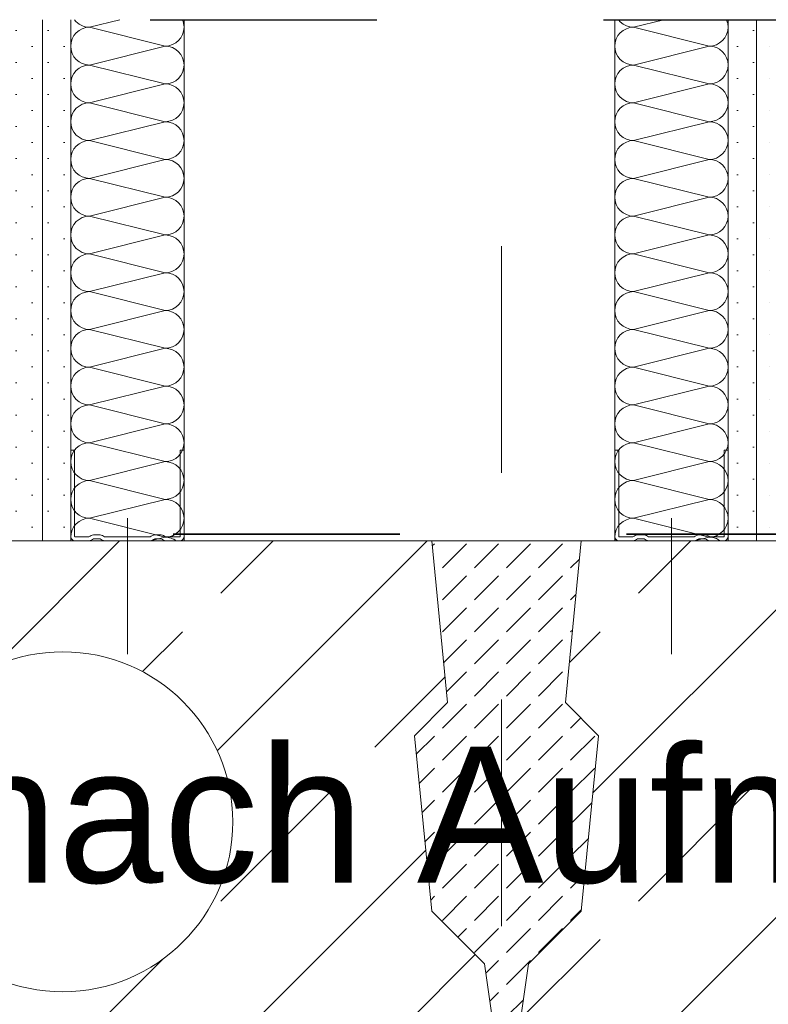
# Model space of a CAD drawing. Header units: metres. Extents: x 39.6 to 62.6, y -3.3 to 8.
# Tile 27 of 48: x 44.372 to 44.703, y 4.471 to 4.905. Entities that reach past the tile are written whole.
import ezdxf

# ---------------------------------------------------------------- set-up
doc = ezdxf.new("R2010")
doc.units = ezdxf.units.M
doc.header["$MEASUREMENT"] = 0
for name, pattern in [('Achse', [0.08, 0.04, -0.02, 0, -0.02]), ('Schnittlinie', [0.12, 0.06, -0.03, 0, -0.03]), ('Strichlinie eng', [0.046, 0.03, -0.016])]:
    doc.linetypes.add(name, pattern=pattern)
for name, color, linetype in [('152 - Bemaßung_ Beschriftung.Ausbau', 7, 'Continuous'), ('301 - Elemente.Linie', 7, 'Continuous'), ('302 - Elemente.Schraffur', 7, 'Continuous'), ('603 - Struktur.Bodenplatte_ Decke Roh', 7, 'Continuous'), ('660 - Unterkonstruktion.Trockenbau', 7, 'Continuous'), ('Neubau_606 - Struktur.Wand Innen Ausbau', 7, 'Continuous'), ('Neubau_660 - Unterkonstruktion.Trockenbau', 7, 'Continuous'), ('Neubau_802 - HKLSE.Sanitär', 7, 'Continuous')]:
    doc.layers.add(name, color=color, linetype=linetype)
doc.styles.add('ERSTELLTER_STIL_1', font='txt')
pattern_1 = [(45, (0, 0), (-0.0070710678, 0.0070710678), [0, -0.01])]

# ---------------------------------------------------------------- blocks, each defined once
blk = doc.blocks.new('*X27')
at = {"layer": 'Neubau_606 - Struktur.Wand Innen Ausbau', "color": 1, "linetype": 'Continuous', "lineweight": 5}
for p, q in [((44.6367, 4.905), (44.63743, 4.90411)), ((44.63743, 4.90411), (44.63869, 4.90307)), ((44.63869, 4.90307), (44.64013, 4.9023)), ((44.64013, 4.90103), (44.63869, 4.90026)), ((44.64013, 4.9023), (44.64169, 4.90183)), ((44.64169, 4.90151), (44.64013, 4.90103)), ((44.64169, 4.90183), (44.64332, 4.90167)), ((44.64332, 4.90167), (44.64169, 4.90151)), ((44.65665, 4.905), (44.64332, 4.90167)), ((44.67665, 4.89333), (44.64332, 4.90167)), ((44.68435, 4.90486), (44.68428, 4.905)), ((44.68483, 4.90329), (44.68435, 4.90486)), ((44.68499, 4.90167), (44.68483, 4.90329)), ((44.68483, 4.90004), (44.68499, 4.90167)), ((44.63562, 4.89652), (44.63515, 4.89496)), ((44.63639, 4.89796), (44.63562, 4.89652)), ((44.63743, 4.89923), (44.63639, 4.89796)), ((44.63869, 4.90026), (44.63743, 4.89923)), ((44.68255, 4.89578), (44.68358, 4.89704)), ((44.68358, 4.89704), (44.68435, 4.89848)), ((44.68435, 4.89848), (44.68483, 4.90004)), ((44.63515, 4.89496), (44.63499, 4.89333)), ((44.63499, 4.89333), (44.63515, 4.89171)), ((44.67665, 4.89333), (44.64332, 4.885)), ((44.67665, 4.89333), (44.67828, 4.89349)), ((44.67828, 4.89317), (44.67665, 4.89333)), ((44.67828, 4.89349), (44.67984, 4.89397)), ((44.67984, 4.8927), (44.67828, 4.89317)), ((44.67984, 4.89397), (44.68128, 4.89474)), ((44.68128, 4.89193), (44.67984, 4.8927)), ((44.68128, 4.89474), (44.68255, 4.89578)), ((44.63515, 4.89171), (44.63562, 4.89015)), ((44.63562, 4.89015), (44.63639, 4.88871)), ((44.63639, 4.88871), (44.63743, 4.88744)), ((44.68255, 4.89089), (44.68128, 4.89193)), ((44.68358, 4.88963), (44.68255, 4.89089)), ((44.68435, 4.88819), (44.68358, 4.88963)), ((44.68483, 4.88663), (44.68435, 4.88819)), ((44.63743, 4.88744), (44.63869, 4.88641)), ((44.63869, 4.8836), (44.63743, 4.88256)), ((44.63869, 4.88641), (44.64013, 4.88564)), ((44.64013, 4.88437), (44.63869, 4.8836)), ((44.64013, 4.88564), (44.64169, 4.88516)), ((44.64169, 4.88484), (44.64013, 4.88437)), ((44.64169, 4.88516), (44.64332, 4.885)), ((44.64332, 4.885), (44.64169, 4.88484)), ((44.67665, 4.87667), (44.64332, 4.885)), ((44.68435, 4.88181), (44.68483, 4.88338)), ((44.68499, 4.885), (44.68483, 4.88663)), ((44.68483, 4.88338), (44.68499, 4.885)), ((44.63562, 4.87986), (44.63515, 4.87829)), ((44.63639, 4.8813), (44.63562, 4.87986)), ((44.63743, 4.88256), (44.63639, 4.8813)), ((44.68128, 4.87807), (44.68255, 4.87911)), ((44.68255, 4.87911), (44.68358, 4.88037)), ((44.68358, 4.88037), (44.68435, 4.88181)), ((44.63515, 4.87829), (44.63499, 4.87667)), ((44.63499, 4.87667), (44.63515, 4.87504)), ((44.63515, 4.87504), (44.63562, 4.87348)), ((44.67665, 4.87667), (44.64332, 4.86833)), ((44.67665, 4.87667), (44.67828, 4.87683)), ((44.67828, 4.87651), (44.67665, 4.87667)), ((44.67828, 4.87683), (44.67984, 4.8773)), ((44.67984, 4.87603), (44.67828, 4.87651)), ((44.67984, 4.8773), (44.68128, 4.87807)), ((44.68128, 4.87526), (44.67984, 4.87603)), ((44.68255, 4.87423), (44.68128, 4.87526)), ((44.63562, 4.87348), (44.63639, 4.87204)), ((44.63639, 4.87204), (44.63743, 4.87078)), ((44.63743, 4.87078), (44.63869, 4.86974)), ((44.68358, 4.87296), (44.68255, 4.87423)), ((44.68435, 4.87152), (44.68358, 4.87296)), ((44.68483, 4.86996), (44.68435, 4.87152)), ((44.63869, 4.86693), (44.63743, 4.86589)), ((44.63869, 4.86974), (44.64013, 4.86897)), ((44.64013, 4.8677), (44.63869, 4.86693)), ((44.64013, 4.86897), (44.64169, 4.86849)), ((44.64169, 4.86817), (44.64013, 4.8677)), ((44.64169, 4.86849), (44.64332, 4.86833)), ((44.64332, 4.86833), (44.64169, 4.86817)), ((44.67665, 4.86), (44.64332, 4.86833)), ((44.68435, 4.86515), (44.68483, 4.86671)), ((44.68499, 4.86833), (44.68483, 4.86996)), ((44.68483, 4.86671), (44.68499, 4.86833)), ((44.63515, 4.86163), (44.63499, 4.86)), ((44.63562, 4.86319), (44.63515, 4.86163)), ((44.63639, 4.86463), (44.63562, 4.86319)), ((44.63743, 4.86589), (44.63639, 4.86463)), ((44.68128, 4.86141), (44.68255, 4.86244)), ((44.68255, 4.86244), (44.68358, 4.86371)), ((44.68358, 4.86371), (44.68435, 4.86515)), ((44.63499, 4.86), (44.63515, 4.85838)), ((44.63515, 4.85838), (44.63562, 4.85681)), ((44.67665, 4.86), (44.64332, 4.85167)), ((44.67665, 4.86), (44.67828, 4.86016)), ((44.67828, 4.85984), (44.67665, 4.86)), ((44.67828, 4.86016), (44.67984, 4.86064)), ((44.67984, 4.85937), (44.67828, 4.85984)), ((44.67984, 4.86064), (44.68128, 4.86141)), ((44.68128, 4.8586), (44.67984, 4.85937)), ((44.68255, 4.85756), (44.68128, 4.8586)), ((44.68358, 4.8563), (44.68255, 4.85756)), ((44.63562, 4.85681), (44.63639, 4.85537)), ((44.63639, 4.85537), (44.63743, 4.85411)), ((44.63743, 4.85411), (44.63869, 4.85307)), ((44.63869, 4.85307), (44.64013, 4.8523)), ((44.68435, 4.85486), (44.68358, 4.8563)), ((44.68483, 4.85329), (44.68435, 4.85486)), ((44.68499, 4.85167), (44.68483, 4.85329)), ((44.63743, 4.84923), (44.63639, 4.84796)), ((44.63869, 4.85026), (44.63743, 4.84923)), ((44.64013, 4.85103), (44.63869, 4.85026)), ((44.64013, 4.8523), (44.64169, 4.85183)), ((44.64169, 4.85151), (44.64013, 4.85103)), ((44.64169, 4.85183), (44.64332, 4.85167)), ((44.64332, 4.85167), (44.64169, 4.85151)), ((44.67665, 4.84333), (44.64332, 4.85167)), ((44.68435, 4.84848), (44.68483, 4.85004)), ((44.68483, 4.85004), (44.68499, 4.85167)), ((44.63515, 4.84496), (44.63499, 4.84333)), ((44.63562, 4.84652), (44.63515, 4.84496)), ((44.63639, 4.84796), (44.63562, 4.84652)), ((44.67984, 4.84397), (44.68128, 4.84474)), ((44.68128, 4.84474), (44.68255, 4.84578)), ((44.68255, 4.84578), (44.68358, 4.84704)), ((44.68358, 4.84704), (44.68435, 4.84848)), ((44.63499, 4.84333), (44.63515, 4.84171)), ((44.63515, 4.84171), (44.63562, 4.84015)), ((44.63562, 4.84015), (44.63639, 4.83871)), ((44.67665, 4.84333), (44.64332, 4.835)), ((44.67665, 4.84333), (44.67828, 4.84349)), ((44.67828, 4.84317), (44.67665, 4.84333)), ((44.67828, 4.84349), (44.67984, 4.84397)), ((44.67984, 4.8427), (44.67828, 4.84317)), ((44.68128, 4.84193), (44.67984, 4.8427)), ((44.68255, 4.84089), (44.68128, 4.84193)), ((44.68358, 4.83963), (44.68255, 4.84089)), ((44.63639, 4.83871), (44.63743, 4.83744)), ((44.63743, 4.83744), (44.63869, 4.83641)), ((44.63869, 4.83641), (44.64013, 4.83564)), ((44.64013, 4.83564), (44.64169, 4.83516)), ((44.68435, 4.83819), (44.68358, 4.83963)), ((44.68483, 4.83663), (44.68435, 4.83819)), ((44.68499, 4.835), (44.68483, 4.83663)), ((44.63639, 4.8313), (44.63562, 4.82986)), ((44.63743, 4.83256), (44.63639, 4.8313)), ((44.63869, 4.8336), (44.63743, 4.83256)), ((44.64013, 4.83437), (44.63869, 4.8336)), ((44.64169, 4.83484), (44.64013, 4.83437)), ((44.64169, 4.83516), (44.64332, 4.835)), ((44.64332, 4.835), (44.64169, 4.83484)), ((44.67665, 4.82667), (44.64332, 4.835)), ((44.68358, 4.83037), (44.68435, 4.83181)), ((44.68435, 4.83181), (44.68483, 4.83338)), ((44.68483, 4.83338), (44.68499, 4.835)), ((44.63515, 4.82829), (44.63499, 4.82667)), ((44.63562, 4.82986), (44.63515, 4.82829)), ((44.67665, 4.82667), (44.67828, 4.82683)), ((44.67828, 4.82683), (44.67984, 4.8273)), ((44.67984, 4.8273), (44.68128, 4.82807)), ((44.68128, 4.82807), (44.68255, 4.82911)), ((44.68255, 4.82911), (44.68358, 4.83037)), ((44.63499, 4.82667), (44.63515, 4.82504)), ((44.63515, 4.82504), (44.63562, 4.82348)), ((44.63562, 4.82348), (44.63639, 4.82204)), ((44.67665, 4.82667), (44.64332, 4.81833)), ((44.67828, 4.82651), (44.67665, 4.82667)), ((44.67984, 4.82603), (44.67828, 4.82651)), ((44.68128, 4.82526), (44.67984, 4.82603)), ((44.68255, 4.82423), (44.68128, 4.82526)), ((44.68358, 4.82296), (44.68255, 4.82423)), ((44.68435, 4.82152), (44.68358, 4.82296)), ((44.63639, 4.82204), (44.63743, 4.82078)), ((44.63743, 4.82078), (44.63869, 4.81974)), ((44.63869, 4.81974), (44.64013, 4.81897)), ((44.64013, 4.81897), (44.64169, 4.81849)), ((44.64169, 4.81817), (44.64013, 4.8177)), ((44.64169, 4.81849), (44.64332, 4.81833)), ((44.64332, 4.81833), (44.64169, 4.81817)), ((44.67665, 4.81), (44.64332, 4.81833)), ((44.68483, 4.81996), (44.68435, 4.82152)), ((44.68499, 4.81833), (44.68483, 4.81996)), ((44.68483, 4.81671), (44.68499, 4.81833)), ((44.63639, 4.81463), (44.63562, 4.81319)), ((44.63743, 4.81589), (44.63639, 4.81463)), ((44.63869, 4.81693), (44.63743, 4.81589)), ((44.64013, 4.8177), (44.63869, 4.81693)), ((44.68358, 4.81371), (44.68435, 4.81515)), ((44.68435, 4.81515), (44.68483, 4.81671)), ((44.63515, 4.81163), (44.63499, 4.81)), ((44.63499, 4.81), (44.63515, 4.80838)), ((44.63562, 4.81319), (44.63515, 4.81163)), ((44.67665, 4.81), (44.64332, 4.80167)), ((44.67665, 4.81), (44.67828, 4.81016)), ((44.67828, 4.80984), (44.67665, 4.81)), ((44.67828, 4.81016), (44.67984, 4.81064)), ((44.67984, 4.80937), (44.67828, 4.80984)), ((44.67984, 4.81064), (44.68128, 4.81141)), ((44.68128, 4.81141), (44.68255, 4.81244)), ((44.68255, 4.81244), (44.68358, 4.81371)), ((44.63515, 4.80838), (44.63562, 4.80681)), ((44.63562, 4.80681), (44.63639, 4.80537)), ((44.63639, 4.80537), (44.63743, 4.80411)), ((44.68128, 4.8086), (44.67984, 4.80937)), ((44.68255, 4.80756), (44.68128, 4.8086)), ((44.68358, 4.8063), (44.68255, 4.80756)), ((44.68435, 4.80486), (44.68358, 4.8063)), ((44.63743, 4.80411), (44.63869, 4.80307)), ((44.63869, 4.80307), (44.64013, 4.8023)), ((44.64013, 4.80103), (44.63869, 4.80026)), ((44.64013, 4.8023), (44.64169, 4.80183)), ((44.64169, 4.80151), (44.64013, 4.80103)), ((44.64169, 4.80183), (44.64332, 4.80167)), ((44.64332, 4.80167), (44.64169, 4.80151)), ((44.67665, 4.79333), (44.64332, 4.80167)), ((44.68483, 4.80329), (44.68435, 4.80486)), ((44.68499, 4.80167), (44.68483, 4.80329)), ((44.68483, 4.80004), (44.68499, 4.80167)), ((44.63562, 4.79652), (44.63515, 4.79496)), ((44.63639, 4.79796), (44.63562, 4.79652)), ((44.63743, 4.79923), (44.63639, 4.79796)), ((44.63869, 4.80026), (44.63743, 4.79923)), ((44.68255, 4.79578), (44.68358, 4.79704)), ((44.68358, 4.79704), (44.68435, 4.79848)), ((44.68435, 4.79848), (44.68483, 4.80004)), ((44.63515, 4.79496), (44.63499, 4.79333)), ((44.63499, 4.79333), (44.63515, 4.79171)), ((44.67665, 4.79333), (44.64332, 4.785)), ((44.67665, 4.79333), (44.67828, 4.79349)), ((44.67828, 4.79317), (44.67665, 4.79333)), ((44.67828, 4.79349), (44.67984, 4.79397)), ((44.67984, 4.7927), (44.67828, 4.79317)), ((44.67984, 4.79397), (44.68128, 4.79474)), ((44.68128, 4.79193), (44.67984, 4.7927)), ((44.68128, 4.79474), (44.68255, 4.79578)), ((44.63515, 4.79171), (44.63562, 4.79015)), ((44.63562, 4.79015), (44.63639, 4.78871)), ((44.63639, 4.78871), (44.63743, 4.78744)), ((44.68255, 4.79089), (44.68128, 4.79193)), ((44.68358, 4.78963), (44.68255, 4.79089)), ((44.68435, 4.78819), (44.68358, 4.78963)), ((44.68483, 4.78663), (44.68435, 4.78819)), ((44.63743, 4.78744), (44.63869, 4.78641)), ((44.63869, 4.7836), (44.63743, 4.78256)), ((44.63869, 4.78641), (44.64013, 4.78564)), ((44.64013, 4.78437), (44.63869, 4.7836)), ((44.64013, 4.78564), (44.64169, 4.78516)), ((44.64169, 4.78484), (44.64013, 4.78437)), ((44.64169, 4.78516), (44.64332, 4.785)), ((44.64332, 4.785), (44.64169, 4.78484)), ((44.67665, 4.77667), (44.64332, 4.785)), ((44.68435, 4.78181), (44.68483, 4.78338)), ((44.68499, 4.785), (44.68483, 4.78663)), ((44.68483, 4.78338), (44.68499, 4.785)), ((44.63562, 4.77986), (44.63515, 4.77829)), ((44.63639, 4.7813), (44.63562, 4.77986)), ((44.63743, 4.78256), (44.63639, 4.7813)), ((44.68128, 4.77807), (44.68255, 4.77911)), ((44.68255, 4.77911), (44.68358, 4.78037)), ((44.68358, 4.78037), (44.68435, 4.78181)), ((44.63515, 4.77829), (44.63499, 4.77667)), ((44.63499, 4.77667), (44.63515, 4.77504)), ((44.63515, 4.77504), (44.63562, 4.77348)), ((44.67665, 4.77667), (44.64332, 4.76833)), ((44.67665, 4.77667), (44.67828, 4.77683)), ((44.67828, 4.77651), (44.67665, 4.77667)), ((44.67828, 4.77683), (44.67984, 4.7773)), ((44.67984, 4.77603), (44.67828, 4.77651)), ((44.67984, 4.7773), (44.68128, 4.77807)), ((44.68128, 4.77526), (44.67984, 4.77603)), ((44.68255, 4.77423), (44.68128, 4.77526)), ((44.63562, 4.77348), (44.63639, 4.77204)), ((44.63639, 4.77204), (44.63743, 4.77078)), ((44.63743, 4.77078), (44.63869, 4.76974)), ((44.68358, 4.77296), (44.68255, 4.77423)), ((44.68435, 4.77152), (44.68358, 4.77296)), ((44.68483, 4.76996), (44.68435, 4.77152)), ((44.63869, 4.76693), (44.63743, 4.76589)), ((44.63869, 4.76974), (44.64013, 4.76897)), ((44.64013, 4.7677), (44.63869, 4.76693)), ((44.64013, 4.76897), (44.64169, 4.76849)), ((44.64169, 4.76817), (44.64013, 4.7677)), ((44.64169, 4.76849), (44.64332, 4.76833)), ((44.64332, 4.76833), (44.64169, 4.76817)), ((44.67665, 4.76), (44.64332, 4.76833)), ((44.68435, 4.76515), (44.68483, 4.76671)), ((44.68499, 4.76833), (44.68483, 4.76996)), ((44.68483, 4.76671), (44.68499, 4.76833)), ((44.63562, 4.76319), (44.63515, 4.76163)), ((44.63639, 4.76463), (44.63562, 4.76319)), ((44.63743, 4.76589), (44.63639, 4.76463)), ((44.68128, 4.76141), (44.68255, 4.76244)), ((44.68255, 4.76244), (44.68358, 4.76371)), ((44.68358, 4.76371), (44.68435, 4.76515)), ((44.63515, 4.76163), (44.63499, 4.76)), ((44.63499, 4.76), (44.63515, 4.75838)), ((44.63515, 4.75838), (44.63562, 4.75681)), ((44.67665, 4.76), (44.64332, 4.75167)), ((44.67665, 4.76), (44.67828, 4.76016)), ((44.67828, 4.75984), (44.67665, 4.76)), ((44.67828, 4.76016), (44.67984, 4.76064)), ((44.67984, 4.75937), (44.67828, 4.75984)), ((44.67984, 4.76064), (44.68128, 4.76141)), ((44.68128, 4.7586), (44.67984, 4.75937)), ((44.68255, 4.75756), (44.68128, 4.7586)), ((44.68358, 4.7563), (44.68255, 4.75756)), ((44.63562, 4.75681), (44.63639, 4.75537)), ((44.63639, 4.75537), (44.63743, 4.75411)), ((44.63743, 4.75411), (44.63869, 4.75307)), ((44.63869, 4.75307), (44.64013, 4.7523)), ((44.68435, 4.75486), (44.68358, 4.7563)), ((44.68483, 4.75329), (44.68435, 4.75486)), ((44.68499, 4.75167), (44.68483, 4.75329)), ((44.63743, 4.74923), (44.63639, 4.74796)), ((44.63869, 4.75026), (44.63743, 4.74923)), ((44.64013, 4.75103), (44.63869, 4.75026)), ((44.64013, 4.7523), (44.64169, 4.75183)), ((44.64169, 4.75151), (44.64013, 4.75103)), ((44.64169, 4.75183), (44.64332, 4.75167)), ((44.64332, 4.75167), (44.64169, 4.75151)), ((44.67665, 4.74333), (44.64332, 4.75167)), ((44.68435, 4.74848), (44.68483, 4.75004)), ((44.68483, 4.75004), (44.68499, 4.75167)), ((44.63515, 4.74496), (44.63499, 4.74333)), ((44.63562, 4.74652), (44.63515, 4.74496)), ((44.63639, 4.74796), (44.63562, 4.74652)), ((44.67984, 4.74397), (44.68128, 4.74474)), ((44.68128, 4.74474), (44.68255, 4.74578)), ((44.68255, 4.74578), (44.68358, 4.74704)), ((44.68358, 4.74704), (44.68435, 4.74848)), ((44.63499, 4.74333), (44.63515, 4.74171)), ((44.63515, 4.74171), (44.63562, 4.74015)), ((44.63562, 4.74015), (44.63639, 4.73871)), ((44.67665, 4.74333), (44.64332, 4.735)), ((44.67665, 4.74333), (44.67828, 4.74349)), ((44.67828, 4.74317), (44.67665, 4.74333)), ((44.67828, 4.74349), (44.67984, 4.74397)), ((44.67984, 4.7427), (44.67828, 4.74317)), ((44.68128, 4.74193), (44.67984, 4.7427)), ((44.68255, 4.74089), (44.68128, 4.74193)), ((44.68358, 4.73963), (44.68255, 4.74089)), ((44.63639, 4.73871), (44.63743, 4.73744)), ((44.63743, 4.73744), (44.63869, 4.73641)), ((44.63869, 4.73641), (44.64013, 4.73564)), ((44.64013, 4.73564), (44.64169, 4.73516)), ((44.68435, 4.73819), (44.68358, 4.73963)), ((44.68483, 4.73663), (44.68435, 4.73819)), ((44.68499, 4.735), (44.68483, 4.73663)), ((44.63639, 4.7313), (44.63562, 4.72986)), ((44.63743, 4.73256), (44.63639, 4.7313)), ((44.63869, 4.7336), (44.63743, 4.73256)), ((44.64013, 4.73437), (44.63869, 4.7336)), ((44.64169, 4.73484), (44.64013, 4.73437)), ((44.64169, 4.73516), (44.64332, 4.735)), ((44.64332, 4.735), (44.64169, 4.73484)), ((44.67665, 4.72667), (44.64332, 4.735)), ((44.68358, 4.73037), (44.68435, 4.73181)), ((44.68435, 4.73181), (44.68483, 4.73338)), ((44.68483, 4.73338), (44.68499, 4.735)), ((44.63515, 4.72829), (44.63499, 4.72667)), ((44.63562, 4.72986), (44.63515, 4.72829)), ((44.67828, 4.72683), (44.67984, 4.7273)), ((44.67984, 4.7273), (44.68128, 4.72807)), ((44.68128, 4.72807), (44.68255, 4.72911)), ((44.68255, 4.72911), (44.68358, 4.73037)), ((44.63499, 4.72667), (44.63515, 4.72504)), ((44.63515, 4.72504), (44.63562, 4.72348)), ((44.63562, 4.72348), (44.63639, 4.72204)), ((44.67665, 4.72667), (44.64332, 4.71833)), ((44.67665, 4.72667), (44.67828, 4.72683)), ((44.67828, 4.72651), (44.67665, 4.72667)), ((44.67984, 4.72603), (44.67828, 4.72651)), ((44.68128, 4.72526), (44.67984, 4.72603)), ((44.68255, 4.72423), (44.68128, 4.72526)), ((44.68358, 4.72296), (44.68255, 4.72423)), ((44.68435, 4.72152), (44.68358, 4.72296)), ((44.63639, 4.72204), (44.63743, 4.72078)), ((44.63743, 4.72078), (44.63869, 4.71974)), ((44.63869, 4.71974), (44.64013, 4.71897)), ((44.64013, 4.71897), (44.64169, 4.71849)), ((44.64169, 4.71849), (44.64332, 4.71833)), ((44.64332, 4.71833), (44.64169, 4.71817)), ((44.67665, 4.71), (44.64332, 4.71833)), ((44.68483, 4.71996), (44.68435, 4.72152)), ((44.68499, 4.71833), (44.68483, 4.71996)), ((44.68483, 4.71671), (44.68499, 4.71833)), ((44.63639, 4.71463), (44.63562, 4.71319)), ((44.63743, 4.71589), (44.63639, 4.71463)), ((44.63869, 4.71693), (44.63743, 4.71589)), ((44.64013, 4.7177), (44.63869, 4.71693)), ((44.64169, 4.71817), (44.64013, 4.7177)), ((44.68358, 4.7137), (44.68435, 4.71515)), ((44.68435, 4.71515), (44.68483, 4.71671)), ((44.63515, 4.71163), (44.63499, 4.71)), ((44.63499, 4.71), (44.63515, 4.70838)), ((44.63562, 4.71319), (44.63515, 4.71163)), ((44.67665, 4.71), (44.64332, 4.70167)), ((44.67665, 4.71), (44.67828, 4.71016)), ((44.67828, 4.70984), (44.67665, 4.71)), ((44.67828, 4.71016), (44.67984, 4.71064)), ((44.67984, 4.70937), (44.67828, 4.70984)), ((44.67984, 4.71064), (44.68128, 4.71141)), ((44.68128, 4.71141), (44.68255, 4.71244)), ((44.68255, 4.71244), (44.68358, 4.7137)), ((44.63515, 4.70838), (44.63562, 4.70681)), ((44.63562, 4.70681), (44.63639, 4.70537)), ((44.63639, 4.70537), (44.63743, 4.70411)), ((44.68128, 4.7086), (44.67984, 4.70937)), ((44.68255, 4.70756), (44.68128, 4.7086)), ((44.68358, 4.7063), (44.68255, 4.70756)), ((44.68435, 4.70486), (44.68358, 4.7063)), ((44.63743, 4.70411), (44.63869, 4.70307)), ((44.63869, 4.70307), (44.64013, 4.7023)), ((44.64013, 4.70103), (44.63869, 4.70026)), ((44.64013, 4.7023), (44.64169, 4.70183)), ((44.64169, 4.70151), (44.64013, 4.70103)), ((44.64169, 4.70183), (44.64332, 4.70167)), ((44.64332, 4.70167), (44.64169, 4.70151)), ((44.67665, 4.69333), (44.64332, 4.70167)), ((44.68483, 4.70329), (44.68435, 4.70486)), ((44.68499, 4.70167), (44.68483, 4.70329)), ((44.68483, 4.70004), (44.68499, 4.70167)), ((44.63562, 4.69652), (44.63515, 4.69496)), ((44.63639, 4.69796), (44.63562, 4.69652)), ((44.63743, 4.69923), (44.63639, 4.69796)), ((44.63869, 4.70026), (44.63743, 4.69923)), ((44.68255, 4.69578), (44.68358, 4.69704)), ((44.68358, 4.69704), (44.68435, 4.69848)), ((44.68435, 4.69848), (44.68483, 4.70004)), ((44.63515, 4.69496), (44.63499, 4.69333)), ((44.63499, 4.69333), (44.63515, 4.69171)), ((44.67665, 4.69333), (44.64332, 4.685)), ((44.67665, 4.69333), (44.67828, 4.69349)), ((44.67828, 4.69317), (44.67665, 4.69333)), ((44.67828, 4.69349), (44.67984, 4.69397)), ((44.67984, 4.6927), (44.67828, 4.69317)), ((44.67984, 4.69397), (44.68128, 4.69474)), ((44.68128, 4.69193), (44.67984, 4.6927)), ((44.68128, 4.69474), (44.68255, 4.69578)), ((44.63515, 4.69171), (44.63562, 4.69015)), ((44.63562, 4.69015), (44.63639, 4.6887)), ((44.63639, 4.6887), (44.63743, 4.68744)), ((44.68255, 4.69089), (44.68128, 4.69193)), ((44.68358, 4.68963), (44.68255, 4.69089)), ((44.68435, 4.68819), (44.68358, 4.68963)), ((44.68483, 4.68663), (44.68435, 4.68819)), ((44.63743, 4.68744), (44.63869, 4.68641)), ((44.63869, 4.6836), (44.63743, 4.68256)), ((44.63869, 4.68641), (44.64013, 4.68564)), ((44.64013, 4.68437), (44.63869, 4.6836)), ((44.64013, 4.68564), (44.64169, 4.68516)), ((44.64169, 4.68484), (44.64013, 4.68437)), ((44.64169, 4.68516), (44.64332, 4.685)), ((44.64332, 4.685), (44.64169, 4.68484)), ((44.67665, 4.67667), (44.64332, 4.685)), ((44.68499, 4.685), (44.68483, 4.68663)), ((44.68483, 4.68338), (44.68499, 4.685)), ((44.63562, 4.67986), (44.63515, 4.67829)), ((44.63639, 4.6813), (44.63562, 4.67986)), ((44.63743, 4.68256), (44.63639, 4.6813)), ((44.68128, 4.67807), (44.68255, 4.67911)), ((44.68255, 4.67911), (44.68358, 4.68037)), ((44.68358, 4.68037), (44.68435, 4.68181)), ((44.68435, 4.68181), (44.68483, 4.68338)), ((44.63515, 4.67829), (44.63499, 4.67667)), ((44.63499, 4.67667), (44.63515, 4.67504)), ((44.63515, 4.67504), (44.63516, 4.675)), ((44.67665, 4.67667), (44.66998, 4.675)), ((44.67665, 4.67667), (44.67828, 4.67683)), ((44.67828, 4.67651), (44.67665, 4.67667)), ((44.67828, 4.67683), (44.67984, 4.6773)), ((44.67984, 4.67603), (44.67828, 4.67651)), ((44.67984, 4.6773), (44.68128, 4.67807)), ((44.68128, 4.67526), (44.67984, 4.67603)), ((44.6816, 4.675), (44.68128, 4.67526))]:
    blk.add_line(p, q, dxfattribs=at)
blk = doc.blocks.new('*X28')
at = {"layer": 'Neubau_606 - Struktur.Wand Innen Ausbau', "color": 1, "linetype": 'Continuous', "lineweight": 5}
for p, q in [((44.41666, 4.905), (44.40332, 4.90167)), ((44.43665, 4.89333), (44.40332, 4.90167)), ((44.43665, 4.89333), (44.40332, 4.885)), ((44.43665, 4.87667), (44.40332, 4.885)), ((44.43665, 4.87667), (44.40332, 4.86833)), ((44.43665, 4.86), (44.40332, 4.86833)), ((44.43665, 4.86), (44.40332, 4.85167)), ((44.43665, 4.84333), (44.40332, 4.85167)), ((44.43665, 4.84333), (44.40332, 4.835)), ((44.43665, 4.82667), (44.40332, 4.835)), ((44.43665, 4.82667), (44.40332, 4.81833)), ((44.43665, 4.81), (44.40332, 4.81833)), ((44.43665, 4.81), (44.40332, 4.80167)), ((44.43665, 4.79333), (44.40332, 4.80167)), ((44.43665, 4.79333), (44.40332, 4.785)), ((44.43665, 4.77667), (44.40332, 4.785)), ((44.43665, 4.77667), (44.40332, 4.76833)), ((44.43665, 4.76), (44.40332, 4.76833)), ((44.43665, 4.76), (44.40332, 4.75167)), ((44.43665, 4.74333), (44.40332, 4.75167)), ((44.43665, 4.74333), (44.40332, 4.735)), ((44.43665, 4.72667), (44.40332, 4.735)), ((44.43665, 4.72667), (44.40332, 4.71833)), ((44.43665, 4.71), (44.40332, 4.71833)), ((44.43665, 4.71), (44.40332, 4.70167)), ((44.43665, 4.69333), (44.40332, 4.70167)), ((44.43665, 4.69333), (44.40332, 4.685)), ((44.43665, 4.67667), (44.40332, 4.685)), ((44.43665, 4.67667), (44.42999, 4.675))]:
    blk.add_line(p, q, dxfattribs=at)
for centre, start, end in [((44.40332, 4.89333), 90, 180), ((44.40332, 4.91), 216.8592, 270), ((44.43665, 4.90167), 270, 0), ((44.43665, 4.90167), 0, 23.5875), ((44.40332, 4.89333), 180, 270), ((44.43665, 4.885), 0, 90), ((44.40332, 4.87667), 90, 180), ((44.43665, 4.885), 270, 0), ((44.40332, 4.87667), 180, 270), ((44.43665, 4.86833), 0, 90), ((44.40332, 4.86), 90, 180), ((44.43665, 4.86833), 270, 0), ((44.40332, 4.86), 180, 270), ((44.43665, 4.85167), 0, 90), ((44.40332, 4.84333), 90, 180), ((44.43665, 4.85167), 270, 0), ((44.40332, 4.84333), 180, 270), ((44.43665, 4.835), 0, 90), ((44.40332, 4.82667), 90, 180), ((44.43665, 4.835), 270, 0), ((44.40332, 4.82667), 180, 270), ((44.43665, 4.81833), 0, 90), ((44.40332, 4.81), 90, 180), ((44.43665, 4.81833), 270, 0), ((44.40332, 4.81), 180, 270), ((44.43665, 4.80167), 0, 90), ((44.40332, 4.79333), 90, 180), ((44.43665, 4.80167), 270, 0), ((44.40332, 4.79333), 180, 270), ((44.43665, 4.785), 0, 90), ((44.40332, 4.77667), 90, 180), ((44.43665, 4.785), 270, 0), ((44.40332, 4.77667), 180, 270), ((44.43665, 4.76833), 0, 90), ((44.40332, 4.76), 90, 180), ((44.43665, 4.76833), 270, 0), ((44.40332, 4.76), 180, 270), ((44.43665, 4.75167), 0, 90), ((44.40332, 4.74333), 90, 180), ((44.43665, 4.75167), 270, 0), ((44.40332, 4.74333), 180, 270), ((44.43665, 4.735), 0, 90), ((44.40332, 4.72667), 90, 180), ((44.43665, 4.735), 270, 0), ((44.40332, 4.72667), 180, 270), ((44.43665, 4.71833), 0, 90), ((44.40332, 4.71), 90, 180), ((44.43665, 4.71833), 270, 0), ((44.40332, 4.71), 180, 270), ((44.43665, 4.70167), 0, 90), ((44.40332, 4.69333), 90, 180), ((44.43665, 4.70167), 270, 0), ((44.40332, 4.69333), 180, 270), ((44.43665, 4.685), 0, 90), ((44.40332, 4.67667), 90, 180), ((44.43665, 4.685), 270, 0), ((44.43665, 4.66833), 53.1439, 90)]:
    blk.add_arc(centre, 0.00833, start, end, dxfattribs=at)

msp = doc.modelspace()

# ---------------------------------------------------------------- hatches: boundary and pattern name
at = {"layer": '302 - Elemente.Schraffur', "linetype": 'Continuous', "lineweight": 9}
h = msp.add_hatch(dxfattribs=at)
h.set_pattern_fill('Beton__unbewehrt_0001', style=0, pattern_type=2)
h.set_pattern_definition([(45, (44.58725, 4.55), (-0.014142, 0.014142), [0.015, -0.005]), (45, (44.58725, 4.564142), (-0.014142, 0.014142), [0.015, -0.005])])
h.paths.add_polyline_path([(44.6202, 4.51161), (44.62787, 4.58907), (44.61327, 4.60367), (44.6202, 4.675), (44.5543, 4.675), (44.56123, 4.60367), (44.54663, 4.58907), (44.5543, 4.51161), (44.57757, 4.48835), (44.584, 4.44331), (44.57859, 4.425), (44.58, 4.425), (44.59591, 4.425), (44.5905, 4.44331), (44.59693, 4.48835)])
at = {"layer": '603 - Struktur.Bodenplatte_ Decke Roh', "linetype": 'Continuous', "lineweight": 9}
h = msp.add_hatch(dxfattribs=at)
h.set_pattern_fill('Beton__Stahlbeton_0001', style=0, pattern_type=2)
h.set_pattern_definition([(45, (44.2915, 4.55), (-0.067882, 0.067882), []), (45, (44.25756, 4.58394), (-0.067882, 0.067882), [0.072, -0.024])])
h.paths.add_polyline_path([(44.0287, 4.675), (44.02177, 4.60367), (44.03637, 4.58907), (44.0287, 4.51161), (44.00543, 4.48835), (43.999, 4.44331), (44.00441, 4.425), (44.57859, 4.425), (44.584, 4.44331), (44.57757, 4.48835), (44.5543, 4.51161), (44.54663, 4.58907), (44.56123, 4.60367), (44.5543, 4.675)])
h.paths.add_polyline_path([(44.1165, 4.55109, 1), (44.2665, 4.55109, 1)], flags=0)
h.paths.add_polyline_path([(44.3165, 4.55109, 1), (44.4665, 4.55109, 1)], flags=0)
h = msp.add_hatch(dxfattribs=at)
h.set_pattern_fill('Beton__Stahlbeton_0001', style=0, pattern_type=2)
h.set_pattern_definition([(45, (44.883, 4.55), (-0.067882, 0.067882), []), (45, (44.84906, 4.58394), (-0.067882, 0.067882), [0.072, -0.024])])
h.paths.add_polyline_path([(44.6202, 4.675), (44.61327, 4.60367), (44.62787, 4.58907), (44.6202, 4.51161), (44.59693, 4.48835), (44.5905, 4.44331), (44.59591, 4.425), (45.17009, 4.425), (45.1755, 4.44331), (45.16907, 4.48835), (45.1458, 4.51161), (45.13813, 4.58907), (45.15273, 4.60367), (45.1458, 4.675)])
h.paths.add_polyline_path([(44.708, 4.55109, 1), (44.858, 4.55109, 1)], flags=0)
h.paths.add_polyline_path([(44.908, 4.55109, 1), (45.058, 4.55109, 1)], flags=0)
at = {"layer": 'Neubau_606 - Struktur.Wand Innen Ausbau', "linetype": 'Continuous', "lineweight": 5}
h = msp.add_hatch(dxfattribs=at)
h.set_pattern_fill('Gips_0001', style=0, pattern_type=2)
h.set_pattern_definition(pattern_1)
h.paths.add_polyline_path([(44.36999, 4.675), (44.38249, 4.675), (44.38249, 4.905), (44.36999, 4.905)])
h = msp.add_hatch(dxfattribs=at)
h.set_pattern_fill('Gips_0001', style=0, pattern_type=2)
h.set_pattern_definition(pattern_1)
h.paths.add_polyline_path([(44.38249, 4.675), (44.39499, 4.675), (44.39499, 4.905), (44.38249, 4.905)])
h = msp.add_hatch(dxfattribs=at)
h.set_pattern_fill('Gips_0001', style=0, pattern_type=2)
h.set_pattern_definition(pattern_1)
h.paths.add_polyline_path([(44.68499, 4.675), (44.69749, 4.675), (44.69749, 4.905), (44.68499, 4.905)])
h = msp.add_hatch(dxfattribs=at)
h.set_pattern_fill('Gips_0001', style=0, pattern_type=2)
h.set_pattern_definition(pattern_1)
h.paths.add_polyline_path([(44.69749, 4.675), (44.70999, 4.675), (44.70999, 4.905), (44.69749, 4.905)])

# ---------------------------------------------------------------- linework, layer by layer
at = {"layer": '301 - Elemente.Linie', "color": 7, "linetype": 'Schnittlinie', "lineweight": 25}
msp.add_line((39.62999, 4.905), (47.62999, 4.905), dxfattribs=at)
at = {"layer": '301 - Elemente.Linie', "color": 7, "linetype": 'Achse', "lineweight": 18}
msp.add_line((44.585, 4.805), (44.585, 4.365), dxfattribs=at)
at = {"layer": '301 - Elemente.Linie', "color": 92, "linetype": 'Strichlinie eng', "lineweight": 35, "true_color": 0x00be00, "flags": 128}
msp.add_lwpolyline([(40.165, 4.80285), (40.165, 4.678), (47.26762, 4.678), (47.26762, 4.80285)], dxfattribs=at)
at = {"layer": '302 - Elemente.Schraffur', "color": 7, "linetype": 'Continuous', "lineweight": 13, "flags": 128}
msp.add_lwpolyline([(44.6202, 4.51161), (44.62787, 4.58907), (44.61327, 4.60367), (44.6202, 4.675), (44.5543, 4.675), (44.56123, 4.60367), (44.54663, 4.58907), (44.5543, 4.51161), (44.57757, 4.48835), (44.584, 4.44331), (44.57859, 4.425), (44.58, 4.425), (44.59591, 4.425), (44.5905, 4.44331), (44.59693, 4.48835)], close=True, dxfattribs=at)
at = {"layer": '603 - Struktur.Bodenplatte_ Decke Roh', "color": 7, "linetype": 'Continuous', "lineweight": 13}
msp.add_line((47.62999, 4.675), (39.62999, 4.675), dxfattribs=at)
at = {"layer": '603 - Struktur.Bodenplatte_ Decke Roh', "color": 7, "linetype": 'Continuous', "lineweight": 13, "flags": 128}
for points in [[(44.0287, 4.675), (44.02177, 4.60367), (44.03637, 4.58907), (44.0287, 4.51161), (44.00543, 4.48835), (43.999, 4.44331), (44.00441, 4.425), (44.57859, 4.425), (44.584, 4.44331), (44.57757, 4.48835), (44.5543, 4.51161), (44.54663, 4.58907), (44.56123, 4.60367), (44.5543, 4.675)], [(44.6202, 4.675), (44.61327, 4.60367), (44.62787, 4.58907), (44.6202, 4.51161), (44.59693, 4.48835), (44.5905, 4.44331), (44.59591, 4.425), (45.17009, 4.425), (45.1755, 4.44331), (45.16907, 4.48835), (45.1458, 4.51161), (45.13813, 4.58907), (45.15273, 4.60367), (45.1458, 4.675)]]:
    msp.add_lwpolyline(points, close=True, dxfattribs=at)
msp.add_lwpolyline([(44.3165, 4.55109, 1), (44.4665, 4.55109, 1)], format="xyb", close=True, dxfattribs=at)
at = {"layer": '660 - Unterkonstruktion.Trockenbau', "color": 1, "linetype": 'Continuous', "lineweight": 13}
for p, q in [((44.41999, 4.685), (44.41999, 4.625)), ((44.65999, 4.685), (44.65999, 4.625))]:
    msp.add_line(p, q, dxfattribs=at)
at = {"layer": 'Neubau_606 - Struktur.Wand Innen Ausbau', "color": 1, "linetype": 'Continuous', "lineweight": 5}
for p, q in [((44.38249, 4.905), (44.38249, 4.675)), ((44.44499, 4.905), (44.44499, 4.675)), ((44.63499, 4.905), (44.63499, 4.675)), ((44.69749, 4.905), (44.69749, 4.675))]:
    msp.add_line(p, q, dxfattribs=at)
at = {"layer": 'Neubau_660 - Unterkonstruktion.Trockenbau', "color": 1, "linetype": 'Continuous', "lineweight": 13, "flags": 128}
for points in [[(44.39499, 4.715), (44.39499, 4.677, 0.414214), (44.39699, 4.675), (44.40249, 4.675, 0.156603), (44.40455, 4.67566, -0.156603), (44.4056, 4.676), (44.40737, 4.676, -0.156603), (44.40842, 4.67566, 0.156603), (44.41049, 4.675), (44.42949, 4.675, 0.156603), (44.43155, 4.67566, -0.156603), (44.4326, 4.676), (44.43437, 4.676, -0.156603), (44.43542, 4.67566, 0.156603), (44.43749, 4.675), (44.44299, 4.675, 0.414214), (44.44499, 4.677), (44.44499, 4.715), (44.44324, 4.715), (44.44324, 4.677, -0.414214), (44.44299, 4.67675), (44.43749, 4.67675, -0.156603), (44.43644, 4.67709, 0.156603), (44.43437, 4.67775), (44.4326, 4.67775, 0.156603), (44.43054, 4.67709, -0.156603), (44.42949, 4.67675), (44.41049, 4.67675, -0.156603), (44.40944, 4.67709, 0.156603), (44.40737, 4.67775), (44.4056, 4.67775, 0.156603), (44.40354, 4.67709, -0.156603), (44.40249, 4.67675), (44.39699, 4.67675, -0.414214), (44.39674, 4.677), (44.39674, 4.715)], [(44.63499, 4.715), (44.63499, 4.677, 0.414214), (44.63699, 4.675), (44.64249, 4.675, 0.156603), (44.64455, 4.67566, -0.156603), (44.6456, 4.676), (44.64737, 4.676, -0.156603), (44.64842, 4.67566, 0.156603), (44.65049, 4.675), (44.66949, 4.675, 0.156603), (44.67155, 4.67566, -0.156603), (44.6726, 4.676), (44.67437, 4.676, -0.156603), (44.67542, 4.67566, 0.156603), (44.67749, 4.675), (44.68299, 4.675, 0.414214), (44.68499, 4.677), (44.68499, 4.715), (44.68324, 4.715), (44.68324, 4.677, -0.414214), (44.68299, 4.67675), (44.67749, 4.67675, -0.156603), (44.67644, 4.67709, 0.156603), (44.67437, 4.67775), (44.6726, 4.67775, 0.156603), (44.67053, 4.67709, -0.156603), (44.66949, 4.67675), (44.65049, 4.67675, -0.156603), (44.64944, 4.67709, 0.156603), (44.64737, 4.67775), (44.6456, 4.67775, 0.156603), (44.64353, 4.67709, -0.156603), (44.64249, 4.67675), (44.63699, 4.67675, -0.414214), (44.63674, 4.677), (44.63674, 4.715)]]:
    msp.add_lwpolyline(points, format="xyb", close=True, dxfattribs=at)
at = {"layer": 'Neubau_802 - HKLSE.Sanitär', "color": 1, "linetype": 'Continuous', "lineweight": 9}
for p, q in [((44.39499, 4.905), (44.39499, 4.675)), ((44.68499, 4.905), (44.68499, 4.675))]:
    msp.add_line(p, q, dxfattribs=at)

# ---------------------------------------------------------------- block references
at = {"layer": 'Neubau_606 - Struktur.Wand Innen Ausbau', "color": 1, "linetype": 'Continuous', "lineweight": 5}
for name in ['*X28', '*X27']:
    msp.add_blockref(name, (0, 0), dxfattribs=at)

# ---------------------------------------------------------------- texts
at = {"layer": '152 - Bemaßung_ Beschriftung.Ausbau', "color": 7, "linetype": 'Continuous', "lineweight": 9, "insert": (41.72918, 4.50615), "char_height": 0.06, "attachment_point": 7, "style": 'ERSTELLTER_STIL_1'}
msp.add_mtext('\\A1;{\\pql;\\fArial|b0|i0|c0|p38;schematische Darstellung der Deckenelemente / keine Verlegepläne / nach Aufmaß untere Deckenfugen}', dxfattribs=at)

doc.saveas('drawing.dxf')
